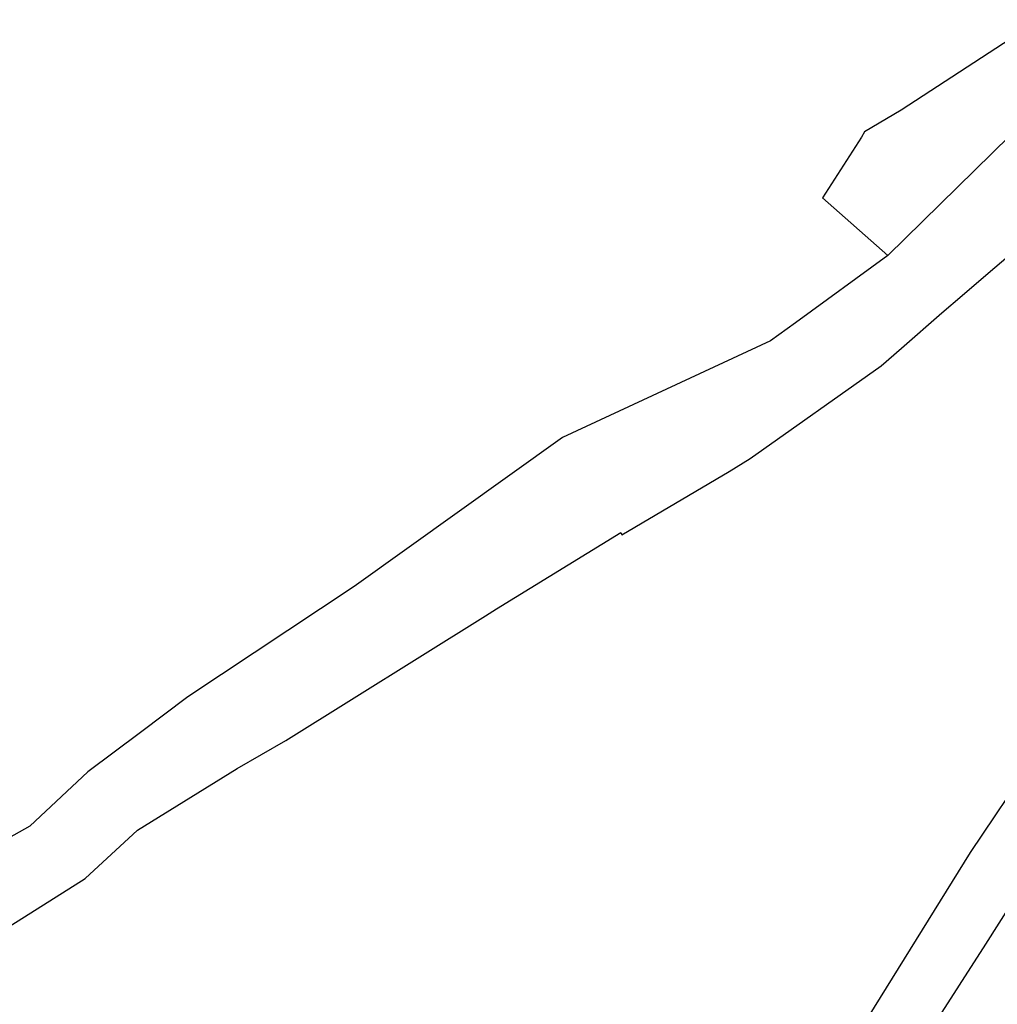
# Model space of a CAD drawing. Header units: metres. Extents: x 32397213 to 32398908, y 5500100 to 5502306.
# Tile 3 of 38: x 32397825 to 32398020, y 5500633 to 5500830. Entities that reach past the tile are written whole.
import ezdxf

# ---------------------------------------------------------------- set-up
doc = ezdxf.new("R2010")
doc.units = ezdxf.units.M
doc.linetypes.add('1', pattern=[0])
doc.layers.add('AX_Flurstueck', color=7, linetype='1', lineweight=18)

msp = doc.modelspace()

# ---------------------------------------------------------------- linework, layer by layer
at = {"layer": 'AX_Flurstueck', "color": 7, "linetype": '1', "lineweight": 25, "ltscale": 0.5}
for points in [[(32398028.84, 5500829.67, 0), (32398001.09, 5500811.56, 0), (32397993.76, 5500807.21, 0), (32397993.18, 5500806.17, 0), (32397985.35, 5500794.03, 0), (32397998.42, 5500782.47, 0), (32398026.31, 5500809.86, 0)], [(32398026.31, 5500809.86, 0), (32397998.42, 5500782.47, 0), (32397979.92, 5500769.01, 0), (32397974.95, 5500765.4, 0), (32397933.31, 5500746.07, 0), (32397891.68, 5500716.23, 0), (32397858.4, 5500694.19, 0), (32397848.91, 5500687.07, 0), (32397838.37, 5500679.15, 0), (32397826.79, 5500668.3, 0), (32397811.66, 5500659.87, 0)], [(32397813.56, 5500642.57, 0), (32397825.69, 5500650.2, 0), (32397837.88, 5500657.85, 0), (32397848.3, 5500667.53, 0), (32397868.26, 5500679.86, 0), (32397878, 5500685.43, 0), (32397917.91, 5500710.4, 0), (32397920.16, 5500711.81, 0), (32397945, 5500727.04, 0), (32397945.2, 5500726.57, 0), (32397966.69, 5500739.28, 0), (32397970.89, 5500741.84, 0), (32397997.07, 5500760.38, 0), (32398001.17, 5500763.98, 0), (32398009.24, 5500771, 0), (32398013.29, 5500774.49, 0), (32398018.98, 5500779.37, 0), (32398022.02, 5500781.97, 0)], [(32398027.38, 5500681.57, 0), (32398014.92, 5500663.04, 0), (32397988.48, 5500620.52, 0)], [(32398001.61, 5500619.16, 0), (32398018.02, 5500644.72, 0), (32398037.62, 5500675.6, 0)]]:
    msp.add_polyline3d(points, dxfattribs=at)

doc.saveas('drawing.dxf')
